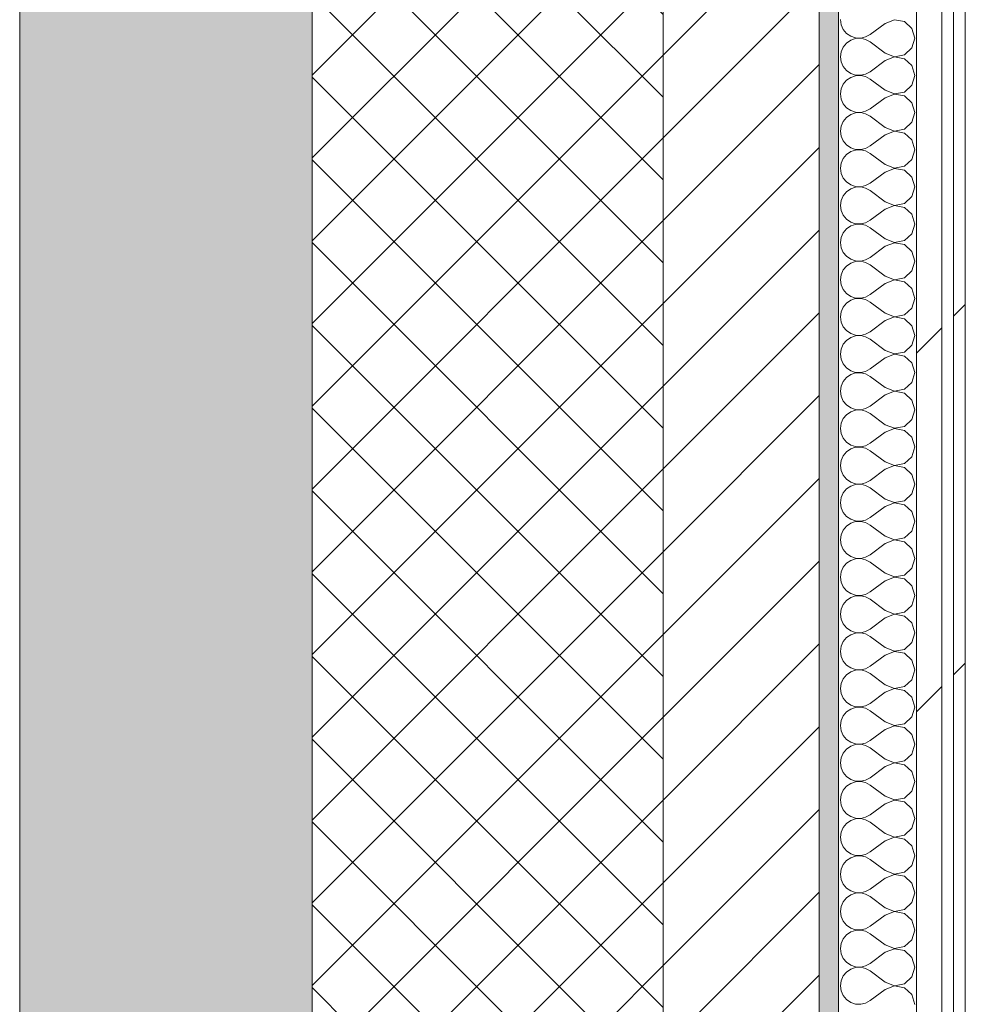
# Model space of a CAD drawing. Header units: millimetres. Extents: x -40968 to 77376, y -17881 to 4746.
# Tile 219 of 256: x -2101 to -1616, y -8410 to -7905. Entities that reach past the tile are written whole.
import ezdxf

# ---------------------------------------------------------------- set-up
doc = ezdxf.new("R2010")
doc.units = ezdxf.units.MM
doc.header["$MEASUREMENT"] = 0
doc.linetypes.add('Wipeout_Contour', pattern=[1000, 0, -1000])
doc.layers.add('12_FAÇ_Façana', color=7, linetype='Continuous')
doc.layers.add('Nuevo_08_E_Envans secs', color=7, linetype='Continuous')
for name, color, linetype, lineweight, true_color in [('12_FAÇ_Façana_Pluma_Nº__102', 7, 'Continuous', 5, 0xcccccc), ('12_FAÇ_Façana_Pluma_Nº__174', 7, 'Continuous', 13, 0xe4ad2c), ('12_FAÇ_Façana_Pluma_Nº__176', 7, 'Continuous', 15, 0x93a0c6), ('Nuevo_08_E_Envans secs_Pluma_Nº__102', 7, 'Continuous', 5, 0xcccccc), ('Nuevo_08_E_Envans secs_Pluma_Nº__171', 171, 'Continuous', 13, 0xaaaaff), ('Nuevo_08_E_Envans secs_Pluma_Nº__177', 7, 'Continuous', 15, 0xf7e046)]:
    doc.layers.add(name, color=color, linetype=linetype, lineweight=lineweight, true_color=true_color)
for name, color, linetype, lineweight in [('12_FAÇ_Façana_Pluma_Nº__2', 8, 'Continuous', 5), ('12_FAÇ_Façana_Pluma_Nº__7', 7, 'Continuous', 5), ('Nuevo_08_E_Envans secs_Pluma_Nº__1', 7, 'Continuous', 5)]:
    doc.layers.add(name, color=color, linetype=linetype, lineweight=lineweight)
pattern_1 = [(45, (0, 0), (-183.848, 183.848), [195, -65]), (45, (7e-14, 183.85), (-183.848, 183.848), [195, -65])]

# ---------------------------------------------------------------- blocks, each defined once
blk = doc.blocks.new('Muro_1_5', base_point=(-1681.11, -1193.98))
at = {"layer": '12_FAÇ_Façana_Pluma_Nº__102', "linetype": 'Continuous', "lineweight": 0, "true_color": 0xe5e5e5}
blk.add_hatch(color=254, dxfattribs=at).paths.add_polyline_path([(-2101.11, -10658.98), (-1951.11, -10658.98), (-1951.11, -7438.98), (-1971.11, -7438.98), (-1971.11, -6988.97), (-1951.11, -6988.97), (-1951.11, -1638.98), (-2101.11, -1638.98)])
at = {"layer": '12_FAÇ_Façana_Pluma_Nº__174', "linetype": 'Continuous', "lineweight": 13, "true_color": 0xe4ad2c}
h = blk.add_hatch(dxfattribs=at)
h.set_pattern_fill('SATE_Aislamiento_0005', color=42, style=0, pattern_type=2)
h.set_pattern_definition([(45, (0, 0), (-21.2132, 21.2132), []), (135, (0, 0), (21.2132, 21.2132), [])])
h.paths.add_polyline_path([(-1951.11, -7438.98), (-1951.11, -10658.98), (-1771.11, -10658.98), (-1771.11, -7438.98)])
at = {"layer": '12_FAÇ_Façana_Pluma_Nº__176', "linetype": 'Continuous', "lineweight": 0, "true_color": 0x495063}
blk.add_hatch(color=251, dxfattribs=at).paths.add_polyline_path([(-1691.11, -7438.98), (-1691.11, -10658.98), (-1681.11, -10658.98), (-1681.11, -7438.98)])
at = {"layer": '12_FAÇ_Façana_Pluma_Nº__2', "linetype": 'Continuous', "lineweight": 5}
h = blk.add_hatch(dxfattribs=at)
h.set_pattern_fill('Ceramic_0005', color=8, style=0, pattern_type=2)
h.set_pattern_definition([(45, (0, 0), (-21.2132, 21.2132), [])])
h.paths.add_polyline_path([(-1771.11, -7438.98), (-1771.11, -10658.98), (-1691.11, -10658.98), (-1691.11, -7438.98)])
at = {"layer": '12_FAÇ_Façana_Pluma_Nº__7', "color": 7, "linetype": 'Continuous', "lineweight": 5}
for p, q in [((-1951.11, -7438.98), (-1951.11, -10658.98)), ((-1771.11, -10658.98), (-1771.11, -7438.98)), ((-1691.11, -10658.98), (-1691.11, -7438.98))]:
    blk.add_line(p, q, dxfattribs=at)
at = {"layer": '12_FAÇ_Façana_Pluma_Nº__7', "color": 7, "linetype": 'Continuous', "lineweight": 5, "flags": 128}
for points in [[(-2101.11, -1638.98), (-2101.11, -10658.98)], [(-1681.11, -10658.98), (-1681.11, -7438.98)]]:
    blk.add_lwpolyline(points, dxfattribs=at)
blk = doc.blocks.new('*X357')
at = {"layer": 'Nuevo_08_E_Envans secs_Pluma_Nº__102', "color": 254, "linetype": 'Continuous', "lineweight": 5, "true_color": 0xcccccc}
for p, q in [((-1680.16, -7904.76), (-1679.79, -7907.36)), ((-1679.79, -7907.36), (-1678.73, -7909.77)), ((-1657.3, -7906.67), (-1664.92, -7912.38)), ((-1652.44, -7904.8), (-1657.3, -7906.67)), ((-1647.33, -7905.77), (-1652.44, -7904.8)), ((-1643.48, -7909.28), (-1647.33, -7905.77)), ((-1678.73, -7909.77), (-1677.06, -7911.79)), ((-1677.06, -7911.79), (-1674.89, -7913.28)), ((-1674.89, -7913.28), (-1672.4, -7914.12)), ((-1669.78, -7914.25), (-1667.22, -7913.65)), ((-1667.22, -7913.65), (-1664.92, -7912.38)), ((-1642.06, -7914.29), (-1643.48, -7909.28)), ((-1678.73, -7918.8), (-1679.79, -7921.21)), ((-1677.06, -7916.78), (-1678.73, -7918.8)), ((-1674.89, -7915.29), (-1677.06, -7916.78)), ((-1672.4, -7914.45), (-1674.89, -7915.29)), ((-1672.4, -7914.12), (-1669.78, -7914.25)), ((-1669.78, -7914.32), (-1672.4, -7914.45)), ((-1667.22, -7914.92), (-1669.78, -7914.32)), ((-1664.92, -7916.19), (-1667.22, -7914.92)), ((-1657.3, -7921.9), (-1664.92, -7916.19)), ((-1643.48, -7919.29), (-1642.06, -7914.29)), ((-1679.79, -7921.21), (-1680.16, -7923.81)), ((-1680.16, -7923.81), (-1679.79, -7926.41)), ((-1657.3, -7921.9), (-1652.44, -7923.77)), ((-1652.44, -7923.85), (-1657.3, -7925.71)), ((-1652.44, -7923.77), (-1647.33, -7922.8)), ((-1647.33, -7924.81), (-1652.44, -7923.85)), ((-1647.33, -7922.8), (-1643.48, -7919.29)), ((-1679.79, -7926.41), (-1678.73, -7928.82)), ((-1678.73, -7928.82), (-1677.06, -7930.84)), ((-1657.3, -7925.71), (-1664.92, -7931.43)), ((-1643.48, -7928.33), (-1647.33, -7924.81)), ((-1642.06, -7933.33), (-1643.48, -7928.33)), ((-1677.06, -7930.84), (-1674.89, -7932.33)), ((-1674.89, -7932.33), (-1672.4, -7933.17)), ((-1672.4, -7933.5), (-1674.89, -7934.34)), ((-1672.4, -7933.17), (-1669.78, -7933.29)), ((-1669.78, -7933.37), (-1672.4, -7933.5)), ((-1669.78, -7933.29), (-1667.22, -7932.7)), ((-1667.22, -7933.97), (-1669.78, -7933.37)), ((-1667.22, -7932.7), (-1664.92, -7931.43)), ((-1664.92, -7935.24), (-1667.22, -7933.97)), ((-1643.48, -7938.34), (-1642.06, -7933.33)), ((-1678.73, -7937.85), (-1679.79, -7940.25)), ((-1677.06, -7935.83), (-1678.73, -7937.85)), ((-1674.89, -7934.34), (-1677.06, -7935.83)), ((-1657.3, -7940.95), (-1664.92, -7935.24)), ((-1647.33, -7941.85), (-1643.48, -7938.34)), ((-1679.79, -7940.25), (-1680.16, -7942.86)), ((-1680.16, -7942.86), (-1679.79, -7945.46)), ((-1657.3, -7940.95), (-1652.44, -7942.82)), ((-1652.44, -7942.9), (-1657.3, -7944.76)), ((-1652.44, -7942.82), (-1647.33, -7941.85)), ((-1647.33, -7943.86), (-1652.44, -7942.9)), ((-1643.48, -7947.37), (-1647.33, -7943.86)), ((-1679.79, -7945.46), (-1678.73, -7947.86)), ((-1678.73, -7947.86), (-1677.06, -7949.89)), ((-1657.3, -7944.76), (-1664.92, -7950.48)), ((-1642.06, -7952.38), (-1643.48, -7947.37)), ((-1677.06, -7949.89), (-1674.89, -7951.38)), ((-1674.89, -7953.39), (-1677.06, -7954.87)), ((-1674.89, -7951.38), (-1672.4, -7952.22)), ((-1672.4, -7952.55), (-1674.89, -7953.39)), ((-1672.4, -7952.22), (-1669.78, -7952.34)), ((-1669.78, -7952.42), (-1672.4, -7952.55)), ((-1669.78, -7952.34), (-1667.22, -7951.75)), ((-1667.22, -7953.01), (-1669.78, -7952.42)), ((-1667.22, -7951.75), (-1664.92, -7950.48)), ((-1664.92, -7954.29), (-1667.22, -7953.01)), ((-1657.3, -7960), (-1664.92, -7954.29)), ((-1643.48, -7957.39), (-1642.06, -7952.38)), ((-1679.79, -7959.3), (-1680.16, -7961.9)), ((-1678.73, -7956.9), (-1679.79, -7959.3)), ((-1677.06, -7954.87), (-1678.73, -7956.9)), ((-1647.33, -7960.9), (-1643.48, -7957.39)), ((-1680.16, -7961.9), (-1679.79, -7964.51)), ((-1679.79, -7964.51), (-1678.73, -7966.91)), ((-1657.3, -7963.81), (-1664.92, -7969.52)), ((-1657.3, -7960), (-1652.44, -7961.87)), ((-1652.44, -7961.94), (-1657.3, -7963.81)), ((-1652.44, -7961.87), (-1647.33, -7960.9)), ((-1647.33, -7962.91), (-1652.44, -7961.94)), ((-1643.48, -7966.42), (-1647.33, -7962.91)), ((-1678.73, -7966.91), (-1677.06, -7968.94)), ((-1677.06, -7968.94), (-1674.89, -7970.42)), ((-1667.22, -7970.8), (-1664.92, -7969.52)), ((-1642.06, -7971.43), (-1643.48, -7966.42)), ((-1677.06, -7973.92), (-1678.73, -7975.95)), ((-1674.89, -7972.43), (-1677.06, -7973.92)), ((-1674.89, -7970.42), (-1672.4, -7971.26)), ((-1672.4, -7971.59), (-1674.89, -7972.43)), ((-1672.4, -7971.26), (-1669.78, -7971.39)), ((-1669.78, -7971.47), (-1672.4, -7971.59)), ((-1669.78, -7971.39), (-1667.22, -7970.8)), ((-1667.22, -7972.06), (-1669.78, -7971.47)), ((-1664.92, -7973.33), (-1667.22, -7972.06)), ((-1657.3, -7979.05), (-1664.92, -7973.33)), ((-1643.48, -7976.44), (-1642.06, -7971.43)), ((-1679.79, -7978.35), (-1680.16, -7980.95)), ((-1678.73, -7975.95), (-1679.79, -7978.35)), ((-1657.3, -7979.05), (-1652.44, -7980.91)), ((-1647.33, -7979.95), (-1643.48, -7976.44)), ((-1680.16, -7980.95), (-1679.79, -7983.55)), ((-1679.79, -7983.55), (-1678.73, -7985.96)), ((-1657.3, -7982.86), (-1664.92, -7988.57)), ((-1652.44, -7980.99), (-1657.3, -7982.86)), ((-1652.44, -7980.91), (-1647.33, -7979.95)), ((-1647.33, -7981.96), (-1652.44, -7980.99)), ((-1643.48, -7985.47), (-1647.33, -7981.96)), ((-1678.73, -7985.96), (-1677.06, -7987.98)), ((-1677.06, -7987.98), (-1674.89, -7989.47)), ((-1674.89, -7989.47), (-1672.4, -7990.31)), ((-1667.22, -7989.84), (-1664.92, -7988.57)), ((-1642.06, -7990.48), (-1643.48, -7985.47)), ((-1677.06, -7992.97), (-1678.73, -7994.99)), ((-1674.89, -7991.48), (-1677.06, -7992.97)), ((-1672.4, -7990.64), (-1674.89, -7991.48)), ((-1672.4, -7990.31), (-1669.78, -7990.44)), ((-1669.78, -7990.51), (-1672.4, -7990.64)), ((-1669.78, -7990.44), (-1667.22, -7989.84)), ((-1667.22, -7991.11), (-1669.78, -7990.51)), ((-1664.92, -7992.38), (-1667.22, -7991.11)), ((-1657.3, -7998.1), (-1664.92, -7992.38)), ((-1643.48, -7995.48), (-1642.06, -7990.48)), ((-1679.79, -7997.4), (-1680.16, -8000)), ((-1678.73, -7994.99), (-1679.79, -7997.4)), ((-1657.3, -7998.1), (-1652.44, -7999.96)), ((-1652.44, -7999.96), (-1647.33, -7998.99)), ((-1647.33, -7998.99), (-1643.48, -7995.48)), ((-1680.16, -8000), (-1679.79, -8002.6)), ((-1679.79, -8002.6), (-1678.73, -8005.01)), ((-1657.3, -8001.9), (-1664.92, -8007.62)), ((-1652.44, -8000.04), (-1657.3, -8001.9)), ((-1647.33, -8001.01), (-1652.44, -8000.04)), ((-1643.48, -8004.52), (-1647.33, -8001.01)), ((-1642.06, -8009.52), (-1643.48, -8004.52)), ((-1678.73, -8005.01), (-1677.06, -8007.03)), ((-1677.06, -8007.03), (-1674.89, -8008.52)), ((-1674.89, -8008.52), (-1672.4, -8009.36)), ((-1672.4, -8009.69), (-1674.89, -8010.53)), ((-1672.4, -8009.36), (-1669.78, -8009.49)), ((-1669.78, -8009.56), (-1672.4, -8009.69)), ((-1669.78, -8009.49), (-1667.22, -8008.89)), ((-1667.22, -8010.16), (-1669.78, -8009.56)), ((-1667.22, -8008.89), (-1664.92, -8007.62)), ((-1643.48, -8014.53), (-1642.06, -8009.52)), ((-1678.73, -8014.04), (-1679.79, -8016.45)), ((-1677.06, -8012.02), (-1678.73, -8014.04)), ((-1674.89, -8010.53), (-1677.06, -8012.02)), ((-1664.92, -8011.43), (-1667.22, -8010.16)), ((-1657.3, -8017.14), (-1664.92, -8011.43)), ((-1647.33, -8018.04), (-1643.48, -8014.53)), ((-1679.79, -8016.45), (-1680.16, -8019.05)), ((-1680.16, -8019.05), (-1679.79, -8021.65)), ((-1657.3, -8017.14), (-1652.44, -8019.01)), ((-1652.44, -8019.09), (-1657.3, -8020.95)), ((-1652.44, -8019.01), (-1647.33, -8018.04)), ((-1647.33, -8020.05), (-1652.44, -8019.09)), ((-1643.48, -8023.56), (-1647.33, -8020.05)), ((-1679.79, -8021.65), (-1678.73, -8024.05)), ((-1678.73, -8024.05), (-1677.06, -8026.08)), ((-1657.3, -8020.95), (-1664.92, -8026.67)), ((-1642.06, -8028.57), (-1643.48, -8023.56)), ((-1677.06, -8026.08), (-1674.89, -8027.57)), ((-1674.89, -8029.58), (-1677.06, -8031.06)), ((-1674.89, -8027.57), (-1672.4, -8028.41)), ((-1672.4, -8028.74), (-1674.89, -8029.58)), ((-1672.4, -8028.41), (-1669.78, -8028.53)), ((-1669.78, -8028.61), (-1672.4, -8028.74)), ((-1669.78, -8028.53), (-1667.22, -8027.94)), ((-1667.22, -8029.2), (-1669.78, -8028.61)), ((-1667.22, -8027.94), (-1664.92, -8026.67)), ((-1664.92, -8030.48), (-1667.22, -8029.2)), ((-1643.48, -8033.58), (-1642.06, -8028.57)), ((-1678.73, -8033.09), (-1679.79, -8035.49)), ((-1677.06, -8031.06), (-1678.73, -8033.09)), ((-1657.3, -8036.19), (-1664.92, -8030.48)), ((-1647.33, -8037.09), (-1643.48, -8033.58)), ((-1679.79, -8035.49), (-1680.16, -8038.1)), ((-1680.16, -8038.1), (-1679.79, -8040.7)), ((-1657.3, -8040), (-1664.92, -8045.71)), ((-1657.3, -8036.19), (-1652.44, -8038.06)), ((-1652.44, -8038.13), (-1657.3, -8040)), ((-1652.44, -8038.06), (-1647.33, -8037.09)), ((-1647.33, -8039.1), (-1652.44, -8038.13)), ((-1643.48, -8042.61), (-1647.33, -8039.1)), ((-1679.79, -8040.7), (-1678.73, -8043.1)), ((-1678.73, -8043.1), (-1677.06, -8045.13)), ((-1677.06, -8045.13), (-1674.89, -8046.61)), ((-1642.06, -8047.62), (-1643.48, -8042.61)), ((-1677.06, -8050.11), (-1678.73, -8052.14)), ((-1674.89, -8048.62), (-1677.06, -8050.11)), ((-1674.89, -8046.61), (-1672.4, -8047.45)), ((-1672.4, -8047.78), (-1674.89, -8048.62)), ((-1672.4, -8047.45), (-1669.78, -8047.58)), ((-1669.78, -8047.66), (-1672.4, -8047.78)), ((-1669.78, -8047.58), (-1667.22, -8046.99)), ((-1667.22, -8048.25), (-1669.78, -8047.66)), ((-1667.22, -8046.99), (-1664.92, -8045.71)), ((-1664.92, -8049.52), (-1667.22, -8048.25)), ((-1657.3, -8055.24), (-1664.92, -8049.52)), ((-1643.48, -8052.63), (-1642.06, -8047.62)), ((-1679.79, -8054.54), (-1680.16, -8057.14)), ((-1678.73, -8052.14), (-1679.79, -8054.54)), ((-1657.3, -8055.24), (-1652.44, -8057.1)), ((-1647.33, -8056.14), (-1643.48, -8052.63)), ((-1680.16, -8057.14), (-1679.79, -8059.75)), ((-1679.79, -8059.75), (-1678.73, -8062.15)), ((-1657.3, -8059.05), (-1664.92, -8064.76)), ((-1652.44, -8057.18), (-1657.3, -8059.05)), ((-1652.44, -8057.1), (-1647.33, -8056.14)), ((-1647.33, -8058.15), (-1652.44, -8057.18)), ((-1643.48, -8061.66), (-1647.33, -8058.15)), ((-1678.73, -8062.15), (-1677.06, -8064.17)), ((-1677.06, -8064.17), (-1674.89, -8065.66)), ((-1667.22, -8066.03), (-1664.92, -8064.76)), ((-1642.06, -8066.67), (-1643.48, -8061.66)), ((-1677.06, -8069.16), (-1678.73, -8071.18)), ((-1674.89, -8067.67), (-1677.06, -8069.16)), ((-1674.89, -8065.66), (-1672.4, -8066.5)), ((-1672.4, -8066.83), (-1674.89, -8067.67)), ((-1672.4, -8066.5), (-1669.78, -8066.63)), ((-1669.78, -8066.71), (-1672.4, -8066.83)), ((-1669.78, -8066.63), (-1667.22, -8066.03)), ((-1667.22, -8067.3), (-1669.78, -8066.71)), ((-1664.92, -8068.57), (-1667.22, -8067.3)), ((-1657.3, -8074.29), (-1664.92, -8068.57)), ((-1643.48, -8071.67), (-1642.06, -8066.67)), ((-1679.79, -8073.59), (-1680.16, -8076.19)), ((-1678.73, -8071.18), (-1679.79, -8073.59)), ((-1657.3, -8074.29), (-1652.44, -8076.15)), ((-1652.44, -8076.15), (-1647.33, -8075.19)), ((-1647.33, -8075.19), (-1643.48, -8071.67)), ((-1680.16, -8076.19), (-1679.79, -8078.79)), ((-1679.79, -8078.79), (-1678.73, -8081.2)), ((-1657.3, -8078.1), (-1664.92, -8083.81)), ((-1652.44, -8076.23), (-1657.3, -8078.1)), ((-1647.33, -8077.2), (-1652.44, -8076.23)), ((-1643.48, -8080.71), (-1647.33, -8077.2)), ((-1678.73, -8081.2), (-1677.06, -8083.22)), ((-1677.06, -8083.22), (-1674.89, -8084.71)), ((-1674.89, -8084.71), (-1672.4, -8085.55)), ((-1672.4, -8085.55), (-1669.78, -8085.68)), ((-1669.78, -8085.68), (-1667.22, -8085.08)), ((-1667.22, -8085.08), (-1664.92, -8083.81)), ((-1642.06, -8085.71), (-1643.48, -8080.71)), ((-1678.73, -8090.23), (-1679.79, -8092.64)), ((-1677.06, -8088.21), (-1678.73, -8090.23)), ((-1674.89, -8086.72), (-1677.06, -8088.21)), ((-1672.4, -8085.88), (-1674.89, -8086.72)), ((-1669.78, -8085.75), (-1672.4, -8085.88)), ((-1667.22, -8086.35), (-1669.78, -8085.75)), ((-1664.92, -8087.62), (-1667.22, -8086.35)), ((-1657.3, -8093.33), (-1664.92, -8087.62)), ((-1643.48, -8090.72), (-1642.06, -8085.71)), ((-1679.79, -8092.64), (-1680.16, -8095.24)), ((-1680.16, -8095.24), (-1679.79, -8097.84)), ((-1657.3, -8093.33), (-1652.44, -8095.2)), ((-1652.44, -8095.28), (-1657.3, -8097.14)), ((-1652.44, -8095.2), (-1647.33, -8094.23)), ((-1647.33, -8096.24), (-1652.44, -8095.28)), ((-1647.33, -8094.23), (-1643.48, -8090.72)), ((-1679.79, -8097.84), (-1678.73, -8100.25)), ((-1678.73, -8100.25), (-1677.06, -8102.27)), ((-1657.3, -8097.14), (-1664.92, -8102.86)), ((-1643.48, -8099.75), (-1647.33, -8096.24)), ((-1642.06, -8104.76), (-1643.48, -8099.75)), ((-1677.06, -8102.27), (-1674.89, -8103.76)), ((-1674.89, -8105.77), (-1677.06, -8107.26)), ((-1674.89, -8103.76), (-1672.4, -8104.6)), ((-1672.4, -8104.93), (-1674.89, -8105.77)), ((-1672.4, -8104.6), (-1669.78, -8104.72)), ((-1669.78, -8104.8), (-1672.4, -8104.93)), ((-1669.78, -8104.72), (-1667.22, -8104.13)), ((-1667.22, -8105.4), (-1669.78, -8104.8)), ((-1667.22, -8104.13), (-1664.92, -8102.86)), ((-1664.92, -8106.67), (-1667.22, -8105.4)), ((-1643.48, -8109.77), (-1642.06, -8104.76)), ((-1678.73, -8109.28), (-1679.79, -8111.68)), ((-1677.06, -8107.26), (-1678.73, -8109.28)), ((-1657.3, -8112.38), (-1664.92, -8106.67)), ((-1647.33, -8113.28), (-1643.48, -8109.77)), ((-1679.79, -8111.68), (-1680.16, -8114.29)), ((-1680.16, -8114.29), (-1679.79, -8116.89)), ((-1657.3, -8112.38), (-1652.44, -8114.25)), ((-1652.44, -8114.32), (-1657.3, -8116.19)), ((-1652.44, -8114.25), (-1647.33, -8113.28)), ((-1647.33, -8115.29), (-1652.44, -8114.32)), ((-1643.48, -8118.8), (-1647.33, -8115.29)), ((-1679.79, -8116.89), (-1678.73, -8119.29)), ((-1678.73, -8119.29), (-1677.06, -8121.32)), ((-1657.3, -8116.19), (-1664.92, -8121.9)), ((-1642.06, -8123.81), (-1643.48, -8118.8)), ((-1677.06, -8121.32), (-1674.89, -8122.8)), ((-1674.89, -8124.81), (-1677.06, -8126.3)), ((-1674.89, -8122.8), (-1672.4, -8123.64)), ((-1672.4, -8123.98), (-1674.89, -8124.81)), ((-1672.4, -8123.64), (-1669.78, -8123.77)), ((-1669.78, -8123.85), (-1672.4, -8123.98)), ((-1669.78, -8123.77), (-1667.22, -8123.18)), ((-1667.22, -8124.44), (-1669.78, -8123.85)), ((-1667.22, -8123.18), (-1664.92, -8121.9)), ((-1664.92, -8125.71), (-1667.22, -8124.44)), ((-1657.3, -8131.43), (-1664.92, -8125.71)), ((-1643.48, -8128.82), (-1642.06, -8123.81)), ((-1679.79, -8130.73), (-1680.16, -8133.33)), ((-1678.73, -8128.33), (-1679.79, -8130.73)), ((-1677.06, -8126.3), (-1678.73, -8128.33)), ((-1647.33, -8132.33), (-1643.48, -8128.82)), ((-1680.16, -8133.33), (-1679.79, -8135.94)), ((-1679.79, -8135.94), (-1678.73, -8138.34)), ((-1657.3, -8135.24), (-1664.92, -8140.95)), ((-1657.3, -8131.43), (-1652.44, -8133.29)), ((-1652.44, -8133.37), (-1657.3, -8135.24)), ((-1652.44, -8133.29), (-1647.33, -8132.33)), ((-1647.33, -8134.34), (-1652.44, -8133.37)), ((-1643.48, -8137.85), (-1647.33, -8134.34)), ((-1678.73, -8138.34), (-1677.06, -8140.36)), ((-1677.06, -8140.36), (-1674.89, -8141.85)), ((-1667.22, -8142.22), (-1664.92, -8140.95)), ((-1642.06, -8142.86), (-1643.48, -8137.85)), ((-1677.06, -8145.35), (-1678.73, -8147.37)), ((-1674.89, -8143.86), (-1677.06, -8145.35)), ((-1674.89, -8141.85), (-1672.4, -8142.69)), ((-1672.4, -8143.02), (-1674.89, -8143.86)), ((-1672.4, -8142.69), (-1669.78, -8142.82)), ((-1669.78, -8142.9), (-1672.4, -8143.02)), ((-1669.78, -8142.82), (-1667.22, -8142.22)), ((-1667.22, -8143.49), (-1669.78, -8142.9)), ((-1664.92, -8144.76), (-1667.22, -8143.49)), ((-1657.3, -8150.48), (-1664.92, -8144.76)), ((-1643.48, -8147.86), (-1642.06, -8142.86)), ((-1679.79, -8149.78), (-1680.16, -8152.38)), ((-1678.73, -8147.37), (-1679.79, -8149.78)), ((-1657.3, -8150.48), (-1652.44, -8152.34)), ((-1647.33, -8151.38), (-1643.48, -8147.86)), ((-1680.16, -8152.38), (-1679.79, -8154.98)), ((-1679.79, -8154.98), (-1678.73, -8157.39)), ((-1657.3, -8154.29), (-1664.92, -8160)), ((-1652.44, -8152.42), (-1657.3, -8154.29)), ((-1652.44, -8152.34), (-1647.33, -8151.38)), ((-1647.33, -8153.39), (-1652.44, -8152.42)), ((-1643.48, -8156.9), (-1647.33, -8153.39)), ((-1678.73, -8157.39), (-1677.06, -8159.41)), ((-1677.06, -8159.41), (-1674.89, -8160.9)), ((-1674.89, -8160.9), (-1672.4, -8161.74)), ((-1669.78, -8161.87), (-1667.22, -8161.27)), ((-1667.22, -8161.27), (-1664.92, -8160)), ((-1642.06, -8161.9), (-1643.48, -8156.9)), ((-1678.73, -8166.42), (-1679.79, -8168.83)), ((-1677.06, -8164.4), (-1678.73, -8166.42)), ((-1674.89, -8162.91), (-1677.06, -8164.4)), ((-1672.4, -8162.07), (-1674.89, -8162.91)), ((-1672.4, -8161.74), (-1669.78, -8161.87)), ((-1669.78, -8161.94), (-1672.4, -8162.07)), ((-1667.22, -8162.54), (-1669.78, -8161.94)), ((-1664.92, -8163.81), (-1667.22, -8162.54)), ((-1657.3, -8169.52), (-1664.92, -8163.81)), ((-1643.48, -8166.91), (-1642.06, -8161.9)), ((-1679.79, -8168.83), (-1680.16, -8171.43)), ((-1680.16, -8171.43), (-1679.79, -8174.03)), ((-1657.3, -8169.52), (-1652.44, -8171.39)), ((-1652.44, -8171.47), (-1657.3, -8173.33)), ((-1652.44, -8171.39), (-1647.33, -8170.42)), ((-1647.33, -8172.43), (-1652.44, -8171.47)), ((-1647.33, -8170.42), (-1643.48, -8166.91)), ((-1679.79, -8174.03), (-1678.73, -8176.44)), ((-1678.73, -8176.44), (-1677.06, -8178.46)), ((-1657.3, -8173.33), (-1664.92, -8179.05)), ((-1643.48, -8175.95), (-1647.33, -8172.43)), ((-1642.06, -8180.95), (-1643.48, -8175.95)), ((-1677.06, -8178.46), (-1674.89, -8179.95)), ((-1674.89, -8179.95), (-1672.4, -8180.79)), ((-1672.4, -8181.12), (-1674.89, -8181.96)), ((-1672.4, -8180.79), (-1669.78, -8180.91)), ((-1669.78, -8180.99), (-1672.4, -8181.12)), ((-1669.78, -8180.91), (-1667.22, -8180.32)), ((-1667.22, -8181.59), (-1669.78, -8180.99)), ((-1667.22, -8180.32), (-1664.92, -8179.05)), ((-1643.48, -8185.96), (-1642.06, -8180.95)), ((-1678.73, -8185.47), (-1679.79, -8187.87)), ((-1677.06, -8183.45), (-1678.73, -8185.47)), ((-1674.89, -8181.96), (-1677.06, -8183.45)), ((-1664.92, -8182.86), (-1667.22, -8181.59)), ((-1657.3, -8188.57), (-1664.92, -8182.86)), ((-1647.33, -8189.47), (-1643.48, -8185.96)), ((-1679.79, -8187.87), (-1680.16, -8190.48)), ((-1680.16, -8190.48), (-1679.79, -8193.08)), ((-1657.3, -8188.57), (-1652.44, -8190.44)), ((-1652.44, -8190.51), (-1657.3, -8192.38)), ((-1652.44, -8190.44), (-1647.33, -8189.47)), ((-1647.33, -8191.48), (-1652.44, -8190.51)), ((-1643.48, -8194.99), (-1647.33, -8191.48)), ((-1679.79, -8193.08), (-1678.73, -8195.48)), ((-1678.73, -8195.48), (-1677.06, -8197.51)), ((-1657.3, -8192.38), (-1664.92, -8198.1)), ((-1642.06, -8200), (-1643.48, -8194.99)), ((-1677.06, -8197.51), (-1674.89, -8198.99)), ((-1674.89, -8201.01), (-1677.06, -8202.49)), ((-1674.89, -8198.99), (-1672.4, -8199.83)), ((-1672.4, -8200.17), (-1674.89, -8201.01)), ((-1672.4, -8199.83), (-1669.78, -8199.96)), ((-1669.78, -8200.04), (-1672.4, -8200.17)), ((-1669.78, -8199.96), (-1667.22, -8199.37)), ((-1667.22, -8200.63), (-1669.78, -8200.04)), ((-1667.22, -8199.37), (-1664.92, -8198.1)), ((-1664.92, -8201.9), (-1667.22, -8200.63)), ((-1643.48, -8205.01), (-1642.06, -8200)), ((-1678.73, -8204.52), (-1679.79, -8206.92)), ((-1677.06, -8202.49), (-1678.73, -8204.52)), ((-1657.3, -8207.62), (-1664.92, -8201.9)), ((-1647.33, -8208.52), (-1643.48, -8205.01)), ((-1679.79, -8206.92), (-1680.16, -8209.52)), ((-1680.16, -8209.52), (-1679.79, -8212.13)), ((-1657.3, -8211.43), (-1664.92, -8217.14)), ((-1657.3, -8207.62), (-1652.44, -8209.49)), ((-1652.44, -8209.56), (-1657.3, -8211.43)), ((-1652.44, -8209.49), (-1647.33, -8208.52)), ((-1647.33, -8210.53), (-1652.44, -8209.56)), ((-1643.48, -8214.04), (-1647.33, -8210.53)), ((-1679.79, -8212.13), (-1678.73, -8214.53)), ((-1678.73, -8214.53), (-1677.06, -8216.55)), ((-1677.06, -8216.55), (-1674.89, -8218.04)), ((-1642.06, -8219.05), (-1643.48, -8214.04)), ((-1677.06, -8221.54), (-1678.73, -8223.56)), ((-1674.89, -8220.05), (-1677.06, -8221.54)), ((-1674.89, -8218.04), (-1672.4, -8218.88)), ((-1672.4, -8219.21), (-1674.89, -8220.05)), ((-1672.4, -8218.88), (-1669.78, -8219.01)), ((-1669.78, -8219.09), (-1672.4, -8219.21)), ((-1669.78, -8219.01), (-1667.22, -8218.41)), ((-1667.22, -8219.68), (-1669.78, -8219.09)), ((-1667.22, -8218.41), (-1664.92, -8217.14)), ((-1664.92, -8220.95), (-1667.22, -8219.68)), ((-1657.3, -8226.67), (-1664.92, -8220.95)), ((-1643.48, -8224.05), (-1642.06, -8219.05)), ((-1679.79, -8225.97), (-1680.16, -8228.57)), ((-1678.73, -8223.56), (-1679.79, -8225.97)), ((-1657.3, -8226.67), (-1652.44, -8228.53)), ((-1647.33, -8227.57), (-1643.48, -8224.05)), ((-1680.16, -8228.57), (-1679.79, -8231.17)), ((-1679.79, -8231.17), (-1678.73, -8233.58)), ((-1657.3, -8230.48), (-1664.92, -8236.19)), ((-1652.44, -8228.61), (-1657.3, -8230.48)), ((-1652.44, -8228.53), (-1647.33, -8227.57)), ((-1647.33, -8229.58), (-1652.44, -8228.61)), ((-1643.48, -8233.09), (-1647.33, -8229.58)), ((-1678.73, -8233.58), (-1677.06, -8235.6)), ((-1677.06, -8235.6), (-1674.89, -8237.09)), ((-1667.22, -8237.46), (-1664.92, -8236.19)), ((-1642.06, -8238.1), (-1643.48, -8233.09)), ((-1677.06, -8240.59), (-1678.73, -8242.61)), ((-1674.89, -8239.1), (-1677.06, -8240.59)), ((-1674.89, -8237.09), (-1672.4, -8237.93)), ((-1672.4, -8238.26), (-1674.89, -8239.1)), ((-1672.4, -8237.93), (-1669.78, -8238.06)), ((-1669.78, -8238.13), (-1672.4, -8238.26)), ((-1669.78, -8238.06), (-1667.22, -8237.46)), ((-1667.22, -8238.73), (-1669.78, -8238.13)), ((-1664.92, -8240), (-1667.22, -8238.73)), ((-1657.3, -8245.71), (-1664.92, -8240)), ((-1643.48, -8243.1), (-1642.06, -8238.1)), ((-1679.79, -8245.02), (-1680.16, -8247.62)), ((-1678.73, -8242.61), (-1679.79, -8245.02)), ((-1657.3, -8245.71), (-1652.44, -8247.58)), ((-1652.44, -8247.58), (-1647.33, -8246.61)), ((-1647.33, -8246.61), (-1643.48, -8243.1)), ((-1680.16, -8247.62), (-1679.79, -8250.22)), ((-1679.79, -8250.22), (-1678.73, -8252.63)), ((-1657.3, -8249.52), (-1664.92, -8255.24)), ((-1652.44, -8247.66), (-1657.3, -8249.52)), ((-1647.33, -8248.62), (-1652.44, -8247.66)), ((-1643.48, -8252.14), (-1647.33, -8248.62)), ((-1642.06, -8257.14), (-1643.48, -8252.14)), ((-1678.73, -8252.63), (-1677.06, -8254.65)), ((-1677.06, -8254.65), (-1674.89, -8256.14)), ((-1674.89, -8256.14), (-1672.4, -8256.98)), ((-1672.4, -8256.98), (-1669.78, -8257.1)), ((-1669.78, -8257.18), (-1672.4, -8257.31)), ((-1669.78, -8257.1), (-1667.22, -8256.51)), ((-1667.22, -8257.78), (-1669.78, -8257.18)), ((-1667.22, -8256.51), (-1664.92, -8255.24)), ((-1643.48, -8262.15), (-1642.06, -8257.14)), ((-1678.73, -8261.66), (-1679.79, -8264.06)), ((-1677.06, -8259.64), (-1678.73, -8261.66)), ((-1674.89, -8258.15), (-1677.06, -8259.64)), ((-1672.4, -8257.31), (-1674.89, -8258.15)), ((-1664.92, -8259.05), (-1667.22, -8257.78)), ((-1657.3, -8264.76), (-1664.92, -8259.05)), ((-1647.33, -8265.66), (-1643.48, -8262.15)), ((-1679.79, -8264.06), (-1680.16, -8266.67)), ((-1680.16, -8266.67), (-1679.79, -8269.27)), ((-1657.3, -8264.76), (-1652.44, -8266.63)), ((-1652.44, -8266.71), (-1657.3, -8268.57)), ((-1652.44, -8266.63), (-1647.33, -8265.66)), ((-1647.33, -8267.67), (-1652.44, -8266.71)), ((-1679.79, -8269.27), (-1678.73, -8271.67)), ((-1678.73, -8271.67), (-1677.06, -8273.7)), ((-1657.3, -8268.57), (-1664.92, -8274.29)), ((-1643.48, -8271.18), (-1647.33, -8267.67)), ((-1642.06, -8276.19), (-1643.48, -8271.18)), ((-1677.06, -8273.7), (-1674.89, -8275.19)), ((-1674.89, -8277.2), (-1677.06, -8278.68)), ((-1674.89, -8275.19), (-1672.4, -8276.02)), ((-1672.4, -8276.36), (-1674.89, -8277.2)), ((-1672.4, -8276.02), (-1669.78, -8276.15)), ((-1669.78, -8276.23), (-1672.4, -8276.36)), ((-1669.78, -8276.15), (-1667.22, -8275.56)), ((-1667.22, -8276.82), (-1669.78, -8276.23)), ((-1667.22, -8275.56), (-1664.92, -8274.29)), ((-1664.92, -8278.1), (-1667.22, -8276.82)), ((-1643.48, -8281.2), (-1642.06, -8276.19)), ((-1678.73, -8280.71), (-1679.79, -8283.11)), ((-1677.06, -8278.68), (-1678.73, -8280.71)), ((-1657.3, -8283.81), (-1664.92, -8278.1)), ((-1647.33, -8284.71), (-1643.48, -8281.2)), ((-1679.79, -8283.11), (-1680.16, -8285.71)), ((-1680.16, -8285.71), (-1679.79, -8288.32)), ((-1657.3, -8283.81), (-1652.44, -8285.68)), ((-1652.44, -8285.75), (-1657.3, -8287.62)), ((-1652.44, -8285.68), (-1647.33, -8284.71)), ((-1647.33, -8286.72), (-1652.44, -8285.75)), ((-1643.48, -8290.23), (-1647.33, -8286.72)), ((-1679.79, -8288.32), (-1678.73, -8290.72)), ((-1678.73, -8290.72), (-1677.06, -8292.74)), ((-1657.3, -8287.62), (-1664.92, -8293.33)), ((-1642.06, -8295.24), (-1643.48, -8290.23)), ((-1677.06, -8292.74), (-1674.89, -8294.23)), ((-1674.89, -8296.24), (-1677.06, -8297.73)), ((-1674.89, -8294.23), (-1672.4, -8295.07)), ((-1672.4, -8295.4), (-1674.89, -8296.24)), ((-1672.4, -8295.07), (-1669.78, -8295.2)), ((-1669.78, -8295.28), (-1672.4, -8295.4)), ((-1669.78, -8295.2), (-1667.22, -8294.6)), ((-1667.22, -8295.87), (-1669.78, -8295.28)), ((-1667.22, -8294.6), (-1664.92, -8293.33)), ((-1664.92, -8297.14), (-1667.22, -8295.87)), ((-1657.3, -8302.86), (-1664.92, -8297.14)), ((-1643.48, -8300.25), (-1642.06, -8295.24)), ((-1679.79, -8302.16), (-1680.16, -8304.76)), ((-1678.73, -8299.75), (-1679.79, -8302.16)), ((-1677.06, -8297.73), (-1678.73, -8299.75)), ((-1647.33, -8303.76), (-1643.48, -8300.25)), ((-1680.16, -8304.76), (-1679.79, -8307.36)), ((-1679.79, -8307.36), (-1678.73, -8309.77)), ((-1657.3, -8306.67), (-1664.92, -8312.38)), ((-1657.3, -8302.86), (-1652.44, -8304.72)), ((-1652.44, -8304.8), (-1657.3, -8306.67)), ((-1652.44, -8304.72), (-1647.33, -8303.76)), ((-1647.33, -8305.77), (-1652.44, -8304.8)), ((-1643.48, -8309.28), (-1647.33, -8305.77)), ((-1678.73, -8309.77), (-1677.06, -8311.79)), ((-1677.06, -8311.79), (-1674.89, -8313.28)), ((-1667.22, -8313.65), (-1664.92, -8312.38)), ((-1642.06, -8314.29), (-1643.48, -8309.28)), ((-1677.06, -8316.78), (-1678.73, -8318.8)), ((-1674.89, -8315.29), (-1677.06, -8316.78)), ((-1674.89, -8313.28), (-1672.4, -8314.12)), ((-1672.4, -8314.45), (-1674.89, -8315.29)), ((-1672.4, -8314.12), (-1669.78, -8314.25)), ((-1669.78, -8314.32), (-1672.4, -8314.45)), ((-1669.78, -8314.25), (-1667.22, -8313.65)), ((-1667.22, -8314.92), (-1669.78, -8314.32)), ((-1664.92, -8316.19), (-1667.22, -8314.92)), ((-1657.3, -8321.9), (-1664.92, -8316.19)), ((-1643.48, -8319.29), (-1642.06, -8314.29)), ((-1679.79, -8321.21), (-1680.16, -8323.81)), ((-1678.73, -8318.8), (-1679.79, -8321.21)), ((-1657.3, -8321.9), (-1652.44, -8323.77)), ((-1652.44, -8323.77), (-1647.33, -8322.8)), ((-1647.33, -8322.8), (-1643.48, -8319.29)), ((-1680.16, -8323.81), (-1679.79, -8326.41)), ((-1679.79, -8326.41), (-1678.73, -8328.82)), ((-1657.3, -8325.71), (-1664.92, -8331.43)), ((-1652.44, -8323.85), (-1657.3, -8325.71)), ((-1647.33, -8324.81), (-1652.44, -8323.85)), ((-1643.48, -8328.33), (-1647.33, -8324.81)), ((-1678.73, -8328.82), (-1677.06, -8330.84)), ((-1677.06, -8330.84), (-1674.89, -8332.33)), ((-1674.89, -8332.33), (-1672.4, -8333.17)), ((-1669.78, -8333.29), (-1667.22, -8332.7)), ((-1667.22, -8332.7), (-1664.92, -8331.43)), ((-1642.06, -8333.33), (-1643.48, -8328.33)), ((-1678.73, -8337.85), (-1679.79, -8340.25)), ((-1677.06, -8335.83), (-1678.73, -8337.85)), ((-1674.89, -8334.34), (-1677.06, -8335.83)), ((-1672.4, -8333.5), (-1674.89, -8334.34)), ((-1672.4, -8333.17), (-1669.78, -8333.29)), ((-1669.78, -8333.37), (-1672.4, -8333.5)), ((-1667.22, -8333.97), (-1669.78, -8333.37)), ((-1664.92, -8335.24), (-1667.22, -8333.97)), ((-1657.3, -8340.95), (-1664.92, -8335.24)), ((-1643.48, -8338.34), (-1642.06, -8333.33)), ((-1679.79, -8340.25), (-1680.16, -8342.86)), ((-1680.16, -8342.86), (-1679.79, -8345.46)), ((-1657.3, -8340.95), (-1652.44, -8342.82)), ((-1652.44, -8342.9), (-1657.3, -8344.76)), ((-1652.44, -8342.82), (-1647.33, -8341.85)), ((-1647.33, -8343.86), (-1652.44, -8342.9)), ((-1647.33, -8341.85), (-1643.48, -8338.34)), ((-1679.79, -8345.46), (-1678.73, -8347.86)), ((-1678.73, -8347.86), (-1677.06, -8349.89)), ((-1657.3, -8344.76), (-1664.92, -8350.48)), ((-1643.48, -8347.37), (-1647.33, -8343.86)), ((-1642.06, -8352.38), (-1643.48, -8347.37)), ((-1677.06, -8349.89), (-1674.89, -8351.38)), ((-1674.89, -8351.38), (-1672.4, -8352.22)), ((-1672.4, -8352.55), (-1674.89, -8353.39)), ((-1672.4, -8352.22), (-1669.78, -8352.34)), ((-1669.78, -8352.42), (-1672.4, -8352.55)), ((-1669.78, -8352.34), (-1667.22, -8351.75)), ((-1667.22, -8353.01), (-1669.78, -8352.42)), ((-1667.22, -8351.75), (-1664.92, -8350.48)), ((-1664.92, -8354.29), (-1667.22, -8353.01)), ((-1643.48, -8357.39), (-1642.06, -8352.38)), ((-1678.73, -8356.9), (-1679.79, -8359.3)), ((-1677.06, -8354.87), (-1678.73, -8356.9)), ((-1674.89, -8353.39), (-1677.06, -8354.87)), ((-1657.3, -8360), (-1664.92, -8354.29)), ((-1647.33, -8360.9), (-1643.48, -8357.39)), ((-1679.79, -8359.3), (-1680.16, -8361.9)), ((-1680.16, -8361.9), (-1679.79, -8364.51)), ((-1657.3, -8360), (-1652.44, -8361.87)), ((-1652.44, -8361.94), (-1657.3, -8363.81)), ((-1652.44, -8361.87), (-1647.33, -8360.9)), ((-1647.33, -8362.91), (-1652.44, -8361.94)), ((-1643.48, -8366.42), (-1647.33, -8362.91)), ((-1679.79, -8364.51), (-1678.73, -8366.91)), ((-1678.73, -8366.91), (-1677.06, -8368.94)), ((-1657.3, -8363.81), (-1664.92, -8369.52)), ((-1642.06, -8371.43), (-1643.48, -8366.42)), ((-1677.06, -8368.94), (-1674.89, -8370.42)), ((-1674.89, -8372.43), (-1677.06, -8373.92)), ((-1674.89, -8370.42), (-1672.4, -8371.26)), ((-1672.4, -8371.59), (-1674.89, -8372.43)), ((-1672.4, -8371.26), (-1669.78, -8371.39)), ((-1669.78, -8371.47), (-1672.4, -8371.59)), ((-1669.78, -8371.39), (-1667.22, -8370.8)), ((-1667.22, -8372.06), (-1669.78, -8371.47)), ((-1667.22, -8370.8), (-1664.92, -8369.52)), ((-1664.92, -8373.33), (-1667.22, -8372.06)), ((-1657.3, -8379.05), (-1664.92, -8373.33)), ((-1643.48, -8376.44), (-1642.06, -8371.43)), ((-1679.79, -8378.35), (-1680.16, -8380.95)), ((-1678.73, -8375.95), (-1679.79, -8378.35)), ((-1677.06, -8373.92), (-1678.73, -8375.95)), ((-1647.33, -8379.95), (-1643.48, -8376.44)), ((-1680.16, -8380.95), (-1679.79, -8383.55)), ((-1657.3, -8382.86), (-1664.92, -8388.57)), ((-1657.3, -8379.05), (-1652.44, -8380.91)), ((-1652.44, -8380.99), (-1657.3, -8382.86)), ((-1652.44, -8380.91), (-1647.33, -8379.95)), ((-1647.33, -8381.96), (-1652.44, -8380.99)), ((-1643.48, -8385.47), (-1647.33, -8381.96)), ((-1679.79, -8383.55), (-1678.73, -8385.96)), ((-1678.73, -8385.96), (-1677.06, -8387.98)), ((-1677.06, -8387.98), (-1674.89, -8389.47)), ((-1642.06, -8390.48), (-1643.48, -8385.47)), ((-1677.06, -8392.97), (-1678.73, -8394.99)), ((-1674.89, -8391.48), (-1677.06, -8392.97)), ((-1674.89, -8389.47), (-1672.4, -8390.31)), ((-1672.4, -8390.64), (-1674.89, -8391.48)), ((-1672.4, -8390.31), (-1669.78, -8390.44)), ((-1669.78, -8390.51), (-1672.4, -8390.64)), ((-1669.78, -8390.44), (-1667.22, -8389.84)), ((-1667.22, -8391.11), (-1669.78, -8390.51)), ((-1667.22, -8389.84), (-1664.92, -8388.57)), ((-1664.92, -8392.38), (-1667.22, -8391.11)), ((-1657.3, -8398.1), (-1664.92, -8392.38)), ((-1643.48, -8395.48), (-1642.06, -8390.48)), ((-1679.79, -8397.4), (-1680.16, -8400)), ((-1678.73, -8394.99), (-1679.79, -8397.4)), ((-1657.3, -8398.1), (-1652.44, -8399.96)), ((-1647.33, -8398.99), (-1643.48, -8395.48)), ((-1680.16, -8400), (-1679.79, -8402.6)), ((-1679.79, -8402.6), (-1678.73, -8405.01)), ((-1657.3, -8401.9), (-1664.92, -8407.62)), ((-1652.44, -8400.04), (-1657.3, -8401.9)), ((-1652.44, -8399.96), (-1647.33, -8398.99)), ((-1647.33, -8401.01), (-1652.44, -8400.04)), ((-1643.48, -8404.52), (-1647.33, -8401.01)), ((-1678.73, -8405.01), (-1677.06, -8407.03)), ((-1677.06, -8407.03), (-1674.89, -8408.52)), ((-1674.89, -8408.52), (-1672.4, -8409.36)), ((-1667.22, -8408.89), (-1664.92, -8407.62)), ((-1642.06, -8409.52), (-1643.48, -8404.52)), ((-1672.4, -8409.36), (-1669.78, -8409.49)), ((-1669.78, -8409.49), (-1667.22, -8408.89))]:
    blk.add_line(p, q, dxfattribs=at)
blk = doc.blocks.new('Muro_122_5', base_point=(-1616.11, -10658.98))
at = {"layer": 'Nuevo_08_E_Envans secs_Pluma_Nº__1', "color": 7, "linetype": 'Continuous', "lineweight": 5, "flags": 128}
blk.add_lwpolyline([(-1681.11, -7438.98), (-1681.11, -10658.98)], dxfattribs=at)
at = {"color": 254, "linetype": 'Wipeout_Contour', "lineweight": 0, "ltscale": 36800.017837}
blk.add_wipeout([(-1628.11, -10658.98), (-1628.11, -7438.98), (-1641.11, -7438.98), (-1641.11, -10658.98)], dxfattribs=at).dxf.layer = 'Nuevo_08_E_Envans secs'
at = {"color": 254, "linetype": 'Wipeout_Contour', "lineweight": 0, "ltscale": 36788.711064}
blk.add_wipeout([(-1616.11, -10658.98), (-1616.11, -7438.98), (-1622.11, -7438.98), (-1622.11, -10658.98)], dxfattribs=at).dxf.layer = 'Nuevo_08_E_Envans secs'
at = {"layer": 'Nuevo_08_E_Envans secs_Pluma_Nº__171', "linetype": 'Continuous', "lineweight": 13, "true_color": 0xaaaaff}
h = blk.add_hatch(dxfattribs=at)
h.set_pattern_fill('Panellat_HPL_0005', color=161, style=0, pattern_type=2)
h.set_pattern_definition(pattern_1)
h.paths.add_polyline_path([(-1616.11, -10658.98), (-1616.11, -7438.98), (-1622.11, -7438.98), (-1622.11, -10658.98)])
at = {"layer": 'Nuevo_08_E_Envans secs_Pluma_Nº__177', "linetype": 'Continuous', "lineweight": 15, "true_color": 0xf7e046}
h = blk.add_hatch(dxfattribs=at)
h.set_pattern_fill('Panellat_HPL_0005', color=53, style=0, pattern_type=2)
h.set_pattern_definition(pattern_1)
h.paths.add_polyline_path([(-1628.11, -10658.98), (-1628.11, -7438.98), (-1641.11, -7438.98), (-1641.11, -10658.98)])
at = {"layer": 'Nuevo_08_E_Envans secs_Pluma_Nº__1', "color": 7, "linetype": 'Continuous', "lineweight": 5}
for p, q in [((-1641.11, -10658.98), (-1641.11, -7438.98)), ((-1628.11, -10658.98), (-1628.11, -7438.98)), ((-1622.11, -10658.98), (-1622.11, -7438.98))]:
    blk.add_line(p, q, dxfattribs=at)
at = {"layer": 'Nuevo_08_E_Envans secs_Pluma_Nº__1', "color": 7, "linetype": 'Continuous', "lineweight": 5, "flags": 128}
blk.add_lwpolyline([(-1616.11, -10658.98), (-1616.11, -7438.98)], dxfattribs=at)
at = {"layer": 'Nuevo_08_E_Envans secs', "color": 7, "lineweight": 20}
blk.add_blockref('*X357', (0, 0), dxfattribs=at)

msp = doc.modelspace()

# ---------------------------------------------------------------- block references
at = {"layer": '12_FAÇ_Façana', "color": 7, "lineweight": 20}
msp.add_blockref('Muro_1_5', (-1681.11, -1193.98), dxfattribs=at)

# ---------------------------------------------------------------- next in the draw order: block references
at = {"layer": 'Nuevo_08_E_Envans secs', "color": 7, "lineweight": 20}
msp.add_blockref('Muro_122_5', (-1616.11, -10658.98), dxfattribs=at)

doc.saveas('drawing.dxf')
